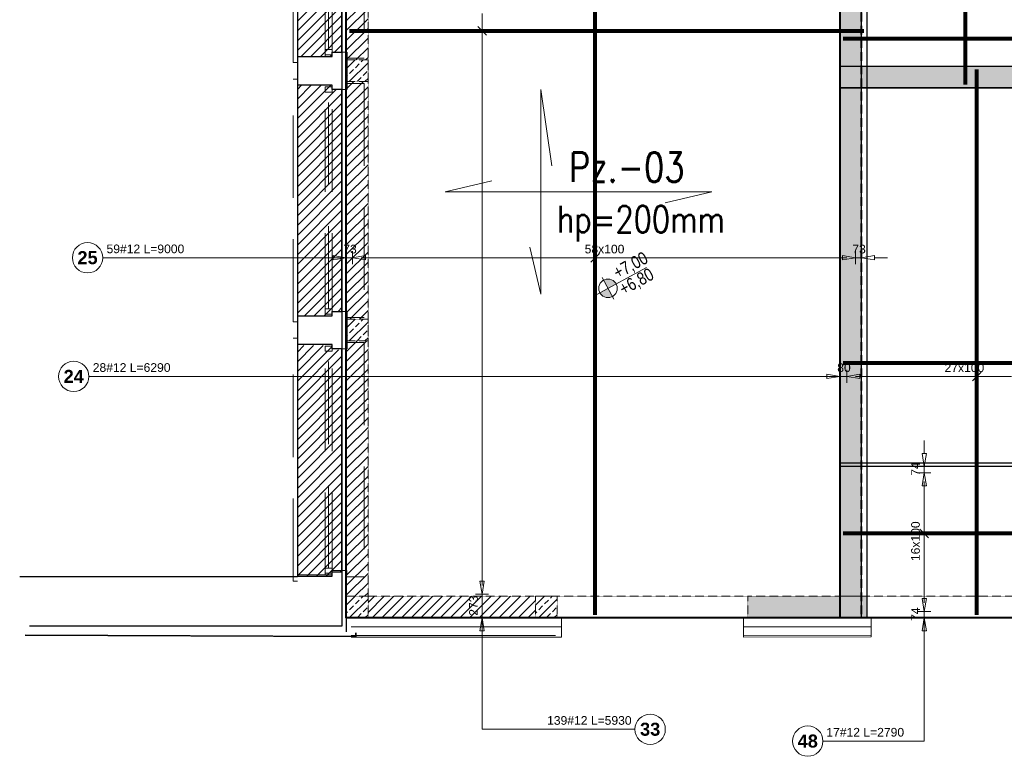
# Model space of a CAD drawing. Extents: x -1474 to 1750831, y -670488 to 75879.
# Tile 3 of 14: x 1703730 to 1715089, y -669195 to -660698. Entities that reach past the tile are written whole.
import ezdxf

# ---------------------------------------------------------------- set-up
doc = ezdxf.new("R2010")
doc.units = 0
doc.header["$LTSCALE"] = 10
doc.header["$MEASUREMENT"] = 0
for name, pattern in [('ACAD_ISO03W100', [30, 12, -18]), ('HIDDEN', [0.375, 0.25, -0.125]), ('HIDDEN2', [4.7625, 3.175, -1.5875])]:
    doc.linetypes.add(name, pattern=pattern)
for name, color, linetype, lineweight in [('!! 0_ Istn-sciany', 7, 'Continuous', 30), ('!! 1_ PROJ WARSTWY', 252, 'Continuous', 9), ('!! 1_ tynk zewn  - nowy', 21, 'Continuous', 20), ('P-Linia1', 3, 'Continuous', 40), ('P-Opis', 1, 'Continuous', 18), ('P-Przerywana', 13, 'HIDDEN', 9), ('P-Przerywana nadproża', 150, 'HIDDEN', 18), ('P-Szraf - Ściana nośna', 55, 'Continuous', 5), ('P-Szraf - Ściana żelbetowa', 54, 'Continuous', 0)]:
    doc.layers.add(name, color=color, linetype=linetype, lineweight=lineweight)
for name, color, linetype in [('!! 1_ widok', 4, 'Continuous'), ('AutoCAD_Structural_Detailing_rozkład powierzchniowy - pręty - dół', 7, 'Continuous'), ('RCAD_opis rozkładu', 7, 'Continuous')]:
    doc.layers.add(name, color=color, linetype=linetype)
doc.layers.add('!! 1_Wyburzenia', color=7, linetype='ACAD_ISO03W100', lineweight=13, true_color=0xff0505)
doc.layers.add('RCAD_kontur płyty', color=163, linetype='Continuous', plot=False)
doc.styles.add('_Fd Opis', font='arial.ttf', dxfattribs={"width": 0.9})
doc.styles.add('CDMSTYLE', font='simplex.shx', dxfattribs={"width": 0.8})
doc.styles.add('style1', font='arial.ttf')
doc.styles.add('style3', font='arialbd.ttf')
pattern_1 = [(45, (1358077.73, -412160.4), (-56.126601, 56.126601), [])]

# ---------------------------------------------------------------- blocks, each defined once
blk = doc.blocks.new('okno 266 x 112 - do zamurowania')
at = {"layer": '!! 1_Wyburzenia', "linetype": 'HIDDEN2', "ltscale": 3}
for points in [[(74187.5, -198558.6), (74187.5, -198278.6)], [(74192.5, -198278.6), (74187.5, -198278.6)], [(74224.5, -198285.6), (74192.5, -198285.6)], [(74224.5, -198285.6), (74232.5, -198285.6)], [(74224.5, -198551.6), (74224.5, -198285.6)], [(74232.5, -198290.6), (74232.5, -198285.6)], [(74232.5, -198551.6), (74232.5, -198285.6)], [(74232.5, -198290.6), (74249.5, -198290.6)], [(74249.5, -198283.6), (74269.5, -198283.6)], [(74249.5, -198290.6), (74249.5, -198285.6)], [(74269.5, -198283.6), (74269.5, -198553.6)], [(74228.5, -198543.6), (74228.5, -198293.6)], [(74224.5, -198551.6), (74192.5, -198551.6)], [(74224.5, -198551.6), (74232.5, -198551.6)], [(74232.5, -198551.6), (74232.5, -198546.6)], [(74232.5, -198546.6), (74249.5, -198546.6)], [(74249.5, -198546.6), (74249.5, -198551.6)], [(74249.5, -198553.6), (74269.5, -198553.6)], [(74192.5, -198558.6), (74187.5, -198558.6)]]:
    blk.add_lwpolyline(points, dxfattribs=at)
for points in [[(74232.5, -198293.6), (74232.5, -198287.6), (74224.5, -198287.6), (74224.5, -198293.6)], [(74232.5, -198549.6), (74232.5, -198543.6), (74224.5, -198543.6), (74224.5, -198549.6)]]:
    blk.add_lwpolyline(points, close=True, dxfattribs=at)
blk = doc.blocks.new('daddad')
at = {"layer": 'P-Opis', "lineweight": 20}
for points in [[(-159, -799), (0, -1476), (0, 1476), (159, 377)], [(1791, -159), (2467, 0), (-1381, 0), (-705, 159)]]:
    blk.add_lwpolyline(points, dxfattribs=at)
blk = doc.blocks.new('A$C798F0764')
at = {"layer": 'P-Opis'}
h = blk.add_hatch(color=1, dxfattribs=at)
h.dxf.hatch_style = 1
h.paths.add_polyline_path([(87, -43), (-30, -160, 0.414214), (204, -160)])
h.paths.add_polyline_path([(-30, 74), (87, -43), (204, 74, 0.414214)])
at = {"layer": 'P-Opis', "color": 1}
for p, q in [((-80, -210), (636, 506)), ((-68, 111), (241, -198))]:
    blk.add_line(p, q, dxfattribs=at)
blk.add_circle((87, -43), 165, dxfattribs=at)

msp = doc.modelspace()

# ---------------------------------------------------------------- hatches: boundary and pattern name
at = {"layer": 'P-Szraf - Ściana nośna'}
h = msp.add_hatch(dxfattribs=at)
h.set_pattern_fill('ANSI31', color=256, scale=25)
h.set_pattern_definition(pattern_1)
h.paths.add_polyline_path([(1707748.48044, -658813.12079), (1708598.48044, -658813.12079), (1708598.48044, -658563.12079), (1707748.48044, -658563.12079)], flags=17)
h.paths.add_polyline_path([(1709618.48125, -658813.12079), (1713193.48044, -658813.12079), (1713193.48044, -658563.12079), (1709618.48125, -658563.12079), (1709618.48125, -658813.12079), (1713193.48044, -658813.12079)])
h.paths.add_polyline_path([(1707748.48044, -664153.09679), (1707498.48044, -664153.09679), (1707498.48044, -664403.09679), (1707748.48044, -664403.09679)], flags=0)
h.paths.add_polyline_path([(1707498.48044, -667348.49507), (1707748.48044, -667348.49507), (1707748.48044, -664403.09679), (1707498.48044, -664403.09679)])
h.paths.add_polyline_path([(1709680.96235, -667598.49507), (1709680.96235, -667348.49507), (1707748.48044, -667348.49507), (1707748.48044, -667598.49507)])
h.paths.add_polyline_path([(1707748.48044, -661413.09679), (1707498.48044, -661413.09679), (1707498.48044, -664153.09679), (1707748.48044, -664153.09679)])
h.paths.add_polyline_path([(1707503.48044, -658173.09679), (1707748.48044, -658173.09679), (1707748.48044, -657016.15621), (1707498.48044, -657016.15621), (1707498.48044, -661163.09679), (1707748.48044, -661163.09679), (1707748.48044, -658423.09679), (1707503.48044, -658423.09679)])
h = msp.add_hatch(dxfattribs=at)
h.set_pattern_fill('ANSI31', color=256, scale=25)
h.set_pattern_definition(pattern_1)
h.paths.add_polyline_path([(1706933.48044, -661123.09679), (1707333.48044, -661123.09679), (1707333.48044, -661073.09679), (1707448.47057, -661073.09679), (1707448.49032, -658513.09679), (1707333.48044, -658513.09679), (1707333.48044, -658463.09679), (1706933.48044, -658463.09679)])
h = msp.add_hatch(dxfattribs=at)
h.set_pattern_fill('ANSI31', color=256, scale=25)
h.set_pattern_definition(pattern_1)
h.paths.add_polyline_path([(1706933.48044, -664113.09679), (1707333.48044, -664113.09679), (1707333.48044, -664063.09679), (1707448.47057, -664063.09679), (1707448.49032, -661503.09679), (1707333.48044, -661503.09679), (1707333.48044, -661453.09679), (1706933.48044, -661453.09679)])
h = msp.add_hatch(dxfattribs=at)
h.set_pattern_fill('ANSI31', color=256, scale=25)
h.set_pattern_definition(pattern_1)
h.paths.add_polyline_path([(1706933.48044, -667118.09679), (1707333.48044, -667118.09679), (1707333.48044, -667068.09679), (1707448.47057, -667068.09679), (1707448.49032, -664508.09679), (1707333.48044, -664508.09679), (1707333.48044, -664458.09679), (1706933.48044, -664458.09679)])
at = {"layer": 'P-Szraf - Ściana żelbetowa'}
h = msp.add_hatch(dxfattribs=at)
h.set_pattern_fill('ANSI33', color=256, scale=20)
h.set_pattern_definition([(45, (1358077.73, -364099.79), (-89.80256, 89.80256), []), (45, (1358167.53, -364099.79), (-89.80256, 89.80256), [63.5, -31.75])])
h.paths.add_polyline_path([(1733038.48044, -661483.12079), (1733038.48044, -662148.01522), (1733288.48044, -662148.01522), (1733288.48044, -659808.62232), (1733038.48044, -659808.62232), (1733038.48044, -661233.12079), (1724860.98538, -661233.12079), (1724860.98538, -660333.12079), (1724610.98538, -660333.12079), (1724610.98538, -661233.12079), (1724135.98538, -661233.12079), (1724135.98538, -661483.12079)])
h.paths.add_polyline_path([(1721948.50349, -653268.49507), (1726774.72633, -653253.29593), (1726774.72633, -653503.29593), (1721948.50349, -653518.49507)])
h.paths.add_polyline_path([(1724860.98538, -654463.12079), (1724860.98538, -653503.49507), (1724610.98538, -653503.09679), (1724610.98538, -654463.12079)])
h.paths.add_polyline_path([(1724860.98538, -659313.12079), (1724860.98538, -654463.12079), (1724610.98538, -654463.12079), (1724610.98538, -659313.12079)])
h.paths.add_polyline_path([(1713443.48044, -661233.12079), (1720571.99107, -661233.12079), (1720571.99107, -661483.12079), (1713443.48044, -661483.12079)])
h.paths.add_polyline_path([(1721591.99027, -661233.12079), (1723115.98538, -661233.12079), (1723115.98538, -661483.12079), (1721591.99027, -661483.12079)])
h.paths.add_polyline_path([(1713193.48044, -667348.49507), (1713193.48044, -660213.12079), (1713443.48044, -660213.12079), (1713443.48044, -667348.49507)])
h.paths.add_polyline_path([(1707748.48044, -657016.15621), (1707498.48044, -657016.15621), (1707498.48044, -655016.15621), (1707748.48044, -655016.15621)])
h.paths.add_polyline_path([(1707748.48044, -656423.09679), (1713193.48044, -656423.09679), (1713193.48044, -657343.12079), (1713443.48044, -657343.12079), (1713443.48044, -656173.09679), (1707748.48044, -656173.09679)])
h.paths.add_polyline_path([(1713503.48044, -667598.49507), (1712130.96235, -667598.49507), (1712130.96235, -667348.49507), (1713503.48044, -667348.49507)])
h = msp.add_hatch(dxfattribs=at)
h.set_pattern_fill('ANSI33', color=256, scale=20)
h.set_pattern_definition([(45, (1354813.99, -413351.89), (-89.80256, 89.80256), []), (45, (1354903.79, -413351.89), (-89.80256, 89.80256), [63.5, -31.75])])
h.paths.add_polyline_path([(1707498.48044, -661163.09679), (1707748.48044, -661163.09679), (1707748.48044, -661413.09679), (1707498.48044, -661413.09679)])
h = msp.add_hatch(dxfattribs=at)
h.set_pattern_fill('ANSI33', color=256, scale=20)
h.set_pattern_definition([(45, (1354813.99, -416341.89), (-89.80256, 89.80256), []), (45, (1354903.79, -416341.89), (-89.80256, 89.80256), [63.5, -31.75])])
h.paths.add_polyline_path([(1707498.48044, -664153.09679), (1707748.48044, -664153.09679), (1707748.48044, -664403.09679), (1707498.48044, -664403.09679)])
h = msp.add_hatch(dxfattribs=at)
h.set_pattern_fill('ANSI33', color=256, scale=20)
h.set_pattern_definition([(45, (1354813.99, -419537.29), (-89.80256, 89.80256), []), (45, (1354903.79, -419537.29), (-89.80256, 89.80256), [63.5, -31.75])])
h.paths.add_polyline_path([(1707498.48044, -667348.49507), (1707748.48044, -667348.49507), (1707748.48044, -667598.49507), (1707498.48044, -667598.49507)])
h = msp.add_hatch(dxfattribs=at)
h.set_pattern_fill('ANSI33', color=256, scale=20)
h.set_pattern_definition([(45, (1356996.47, -419537.29), (-89.80256, 89.80256), []), (45, (1357086.27, -419537.29), (-89.80256, 89.80256), [63.5, -31.75])])
h.paths.add_polyline_path([(1709680.96235, -667348.49507), (1709930.96235, -667348.49507), (1709930.96235, -667598.49507), (1709680.96235, -667598.49507)])

# ---------------------------------------------------------------- linework, layer by layer
at = {"layer": '!! 0_ Istn-sciany'}
for points in [[(1707448.48044, -655523.09679), (1707448.47057, -667693.09679), (1703843.48044, -667693.09679)], [(1707503.48044, -661073.09679), (1707503.48044, -661503.09679)], [(1706933.48044, -661123.09679), (1706933.48044, -661453.09679)], [(1706933.48044, -664113.09679), (1706933.48044, -664443.09679)], [(1707503.48044, -664063.09679), (1707503.48044, -664493.09679)], [(1706933.48044, -667103.09722), (1706933.48044, -667123.09722), (1703730.24165, -667123.09679)]]:
    msp.add_lwpolyline(points, dxfattribs=at)
at = {"layer": '!! 1_ PROJ WARSTWY'}
for points in [[(1709980.96235, -667700.2799), (1707553.48044, -667700.2799)], [(1712080.96235, -667700.2799), (1713553.48044, -667700.2799)]]:
    msp.add_lwpolyline(points, dxfattribs=at)
at = {"layer": '!! 1_ tynk zewn  - nowy'}
for points in [[(1709980.96235, -667820.30447), (1709980.96235, -667598.49507), (1709930.96235, -667598.49507)], [(1712080.96235, -667820.30447), (1712080.96235, -667598.49507), (1712130.96235, -667598.49507)], [(1713503.48044, -667598.49507), (1713553.48044, -667598.49507)], [(1713553.48044, -667598.49507), (1713553.75078, -667818.49474)], [(1707613.45998, -667770.2799), (1707613.44424, -667818.09679), (1703793.48044, -667803.09679)], [(1707603.45998, -667770.2799), (1707603.44753, -667808.09679), (1703793.48044, -667793.09679)], [(1709910.96235, -667800.2799), (1707553.48044, -667800.2799)], [(1709980.96235, -667820.2799), (1707553.48044, -667820.2799)], [(1712080.96235, -667800.30447), (1713553.48044, -667798.49507)], [(1712080.96235, -667820.30447), (1713553.48044, -667818.49507)]]:
    msp.add_lwpolyline(points, dxfattribs=at)
at = {"layer": '!! 1_ widok'}
for points in [[(1706933.48044, -661123.09679), (1707333.48044, -661123.09679), (1707333.48044, -661073.09679), (1707448.47057, -661073.09679), (1707448.49032, -658513.09679), (1707333.48044, -658513.09679), (1707333.48044, -658463.09679), (1706933.48044, -658463.09679)], [(1706933.48044, -664113.09679), (1707333.48044, -664113.09679), (1707333.48044, -664063.09679), (1707448.47057, -664063.09679), (1707448.49032, -661503.09679), (1707333.48044, -661503.09679), (1707333.48044, -661453.09679), (1706933.48044, -661453.09679)], [(1706933.48044, -667118.09679), (1707333.48044, -667118.09679), (1707333.48044, -667068.09679), (1707448.47057, -667068.09679), (1707448.49032, -664493.09679), (1707333.48044, -664493.09679), (1707333.48044, -664443.09679), (1706933.48044, -664443.09679)]]:
    msp.add_lwpolyline(points, close=True, dxfattribs=at)
msp.add_lwpolyline([(1707498.48044, -667598.49507), (1707498.48044, -667758.11325)], dxfattribs=at)
at = {"layer": 'AutoCAD_Structural_Detailing_rozkład powierzchniowy - pręty - dół', "color": 0, "lineweight": 80}
for p, q in [((1714635.98044, -653289.09679), (1714635.98044, -661447.12079)), ((1710371.01238, -667562.49507), (1710371.01238, -658558.80593)), ((1707534.51683, -660825.79593), (1713467.48044, -660825.79593)), ((1724800.96861, -660918.10879), (1713229.48044, -660918.10879)), ((1714773.48044, -667562.49507), (1714773.48044, -661272.05568)), ((1713229.48044, -664656.30086), (1725229.48044, -664656.30086)), ((1716017.48044, -666624.75126), (1713229.48044, -666624.75126))]:
    msp.add_line(p, q, dxfattribs=at)
at = {"layer": 'P-Linia1'}
for points in [[(1707498.51683, -653253.09679), (1713193.48044, -653253.09679), (1713193.48044, -667598.49507), (1707498.51683, -667598.49507)], [(1707498.51683, -653253.09679), (1733288.48044, -653253.09679), (1733288.48044, -667598.49507), (1707498.51683, -667598.49507)]]:
    msp.add_lwpolyline(points, close=True, dxfattribs=at)
at = {"layer": 'P-Linia1', "linetype": 'HIDDEN'}
msp.add_lwpolyline([(1713443.48044, -667598.49507), (1713443.48044, -653253.09679)], dxfattribs=at)
at = {"layer": 'P-Przerywana'}
for points in [[(1707748.48044, -657016.15621), (1707748.48044, -667348.49507), (1709930.96235, -667348.49507), (1709930.96235, -667598.49507), (1707498.48044, -667598.49507), (1707498.48044, -657016.15621), (1707748.48044, -657016.15621)], [(1707498.48044, -661163.09679), (1707748.48044, -661163.09679), (1707748.48044, -661413.09679), (1707498.48044, -661413.09679)], [(1713443.48044, -661233.12079), (1720571.99107, -661233.12079), (1720571.99107, -661483.12079), (1713443.48044, -661483.12079)], [(1707498.48044, -664153.09679), (1707748.48044, -664153.09679), (1707748.48044, -664403.09679), (1707498.48044, -664403.09679)], [(1707498.48044, -667348.49507), (1707748.48044, -667348.49507), (1707748.48044, -667598.49507), (1707498.48044, -667598.49507)], [(1709680.96235, -667348.49507), (1709930.96235, -667348.49507), (1709930.96235, -667598.49507), (1709680.96235, -667598.49507)], [(1713503.48044, -667598.49507), (1712130.96235, -667598.49507), (1712130.96235, -667348.49507), (1713503.48044, -667348.49507), (1713503.48044, -667598.49507)]]:
    msp.add_lwpolyline(points, close=True, dxfattribs=at)
msp.add_lwpolyline([(1713193.48044, -667348.49507), (1713193.48044, -660213.12079), (1713443.48044, -660213.12079), (1713443.48044, -667348.49507), (1713193.48044, -667348.49507)], dxfattribs=at)
at = {"layer": 'P-Przerywana nadproża'}
for points in [[(1709930.96235, -667348.49507), (1712130.96235, -667348.49507), (1712130.96235, -667598.49507), (1709930.96235, -667598.49507)], [(1713503.48044, -667348.49507), (1715703.48044, -667348.49507), (1715703.48044, -667598.49507), (1713503.48044, -667598.49507)]]:
    msp.add_lwpolyline(points, close=True, dxfattribs=at)
at = {"layer": 'RCAD_kontur płyty', "color": 0}
for p, q in [((1707498.51683, -667598.49507), (1707498.51683, -653253.09679)), ((1713193.48044, -661483.12079), (1713193.48044, -653253.09679)), ((1713503.48044, -653253.09679), (1713503.48044, -667598.49507)), ((1713193.48044, -658153.26011), (1713193.48044, -661483.12079)), ((1707498.51683, -658522.80593), (1707498.51683, -667598.49507)), ((1713443.50793, -667598.49507), (1713443.50793, -658522.80593)), ((1713193.48044, -667598.49507), (1713193.48044, -661236.05568)), ((1713193.48044, -661236.05568), (1716053.48044, -661236.05568)), ((1713193.48044, -665812.54605), (1713193.48044, -661236.05568)), ((1713193.48044, -661236.05568), (1726177.01708, -661236.05568)), ((1715948.48044, -661483.12079), (1713193.48044, -661483.12079)), ((1713193.48044, -661483.12079), (1724834.67563, -661483.12079)), ((1726177.01708, -665812.54605), (1713193.48044, -665812.54605)), ((1716053.48044, -665851.00744), (1713193.48044, -665851.00744)), ((1713193.48044, -665851.00744), (1713193.48044, -667598.49507)), ((1707498.51683, -667598.49507), (1713443.50793, -667598.49507)), ((1713503.48044, -667598.49507), (1707498.51683, -667598.49507)), ((1716053.48044, -667598.49507), (1713193.48044, -667598.49507)), ((1713193.48044, -667598.49507), (1716053.48044, -667598.49507))]:
    msp.add_line(p, q, dxfattribs=at)
at = {"layer": 'RCAD_opis rozkładu', "color": 8, "lineweight": 0}
for p, q in [((1709065.17071, -660625.79593), (1709065.17071, -660725.79593)), ((1709065.17071, -660725.79593), (1709065.17071, -660825.79593)), ((1709015.17071, -660775.79593), (1709115.17071, -660875.79593)), ((1709115.17071, -660825.79593), (1709015.17071, -660825.79593)), ((1709065.17071, -660825.79593), (1709065.17071, -660925.79593)), ((1709065.17071, -660925.79593), (1709065.17071, -661025.79593)), ((1709065.17071, -661025.79593), (1709065.17071, -661125.79593)), ((1709065.17071, -661125.79593), (1709065.17071, -661225.79593)), ((1709065.17071, -661225.79593), (1709065.17071, -661325.79593)), ((1709065.17071, -661325.79593), (1709065.17071, -661425.79593)), ((1709065.17071, -661425.79593), (1709065.17071, -661525.79593)), ((1709065.17071, -661525.79593), (1709065.17071, -661625.79593)), ((1709065.17071, -661625.79593), (1709065.17071, -661725.79593)), ((1709065.17071, -661725.79593), (1709065.17071, -661825.79593)), ((1709065.17071, -661825.79593), (1709065.17071, -661925.79593)), ((1709065.17071, -661925.79593), (1709065.17071, -662025.79593)), ((1709065.17071, -662025.79593), (1709065.17071, -662125.79593)), ((1709065.17071, -662125.79593), (1709065.17071, -662225.79593)), ((1709065.17071, -662225.79593), (1709065.17071, -662325.79593)), ((1709065.17071, -662325.79593), (1709065.17071, -662425.79593)), ((1709065.17071, -662425.79593), (1709065.17071, -662525.79593)), ((1709065.17071, -662525.79593), (1709065.17071, -662625.79593)), ((1709065.17071, -662625.79593), (1709065.17071, -662725.79593)), ((1709065.17071, -662725.79593), (1709065.17071, -662825.79593)), ((1709065.17071, -662825.79593), (1709065.17071, -662925.79593)), ((1709065.17071, -662925.79593), (1709065.17071, -663025.79593)), ((1709065.17071, -663025.79593), (1709065.17071, -663125.79593)), ((1709065.17071, -663125.79593), (1709065.17071, -663225.79593)), ((1709065.17071, -663225.79593), (1709065.17071, -663325.79593)), ((1709065.17071, -663325.79593), (1709065.17071, -663425.79593)), ((1704688.09462, -663444.28072), (1707498.51683, -663444.28072)), ((1707198.51683, -663444.28072), (1707348.51683, -663444.28072)), ((1707348.51683, -663419.28072), (1707498.51683, -663444.28072)), ((1707348.51683, -663419.28072), (1707348.51683, -663469.28072)), ((1707498.51683, -663444.28072), (1707348.51683, -663469.28072)), ((1707498.51683, -663369.28072), (1707498.51683, -663519.28072)), ((1707571.01238, -663444.28072), (1707498.51683, -663444.28072)), ((1707571.01238, -663369.28072), (1707571.01238, -663519.28072)), ((1707571.01238, -663444.28072), (1707721.01238, -663419.28072)), ((1707721.01238, -663469.28072), (1707571.01238, -663444.28072)), ((1707771.01238, -663444.28072), (1707671.01238, -663444.28072)), ((1707671.01238, -663444.28072), (1707721.01238, -663444.28072)), ((1707721.01238, -663469.28072), (1707721.01238, -663419.28072)), ((1707871.01238, -663444.28072), (1707771.01238, -663444.28072)), ((1707971.01238, -663444.28072), (1707871.01238, -663444.28072)), ((1708071.01238, -663444.28072), (1707971.01238, -663444.28072)), ((1708171.01238, -663444.28072), (1708071.01238, -663444.28072)), ((1708271.01238, -663444.28072), (1708171.01238, -663444.28072)), ((1708371.01238, -663444.28072), (1708271.01238, -663444.28072)), ((1708471.01238, -663444.28072), (1708371.01238, -663444.28072)), ((1708571.01238, -663444.28072), (1708471.01238, -663444.28072)), ((1708671.01238, -663444.28072), (1708571.01238, -663444.28072)), ((1708771.01238, -663444.28072), (1708671.01238, -663444.28072)), ((1708871.01238, -663444.28072), (1708771.01238, -663444.28072)), ((1708971.01238, -663444.28072), (1708871.01238, -663444.28072)), ((1709071.01238, -663444.28072), (1708971.01238, -663444.28072)), ((1709065.17071, -663425.79593), (1709065.17071, -663525.79593)), ((1709171.01238, -663444.28072), (1709071.01238, -663444.28072)), ((1709271.01238, -663444.28072), (1709171.01238, -663444.28072)), ((1709371.01238, -663444.28072), (1709271.01238, -663444.28072)), ((1709471.01238, -663444.28072), (1709371.01238, -663444.28072)), ((1709571.01238, -663444.28072), (1709471.01238, -663444.28072)), ((1709671.01238, -663444.28072), (1709571.01238, -663444.28072)), ((1709771.01238, -663444.28072), (1709671.01238, -663444.28072)), ((1709871.01238, -663444.28072), (1709771.01238, -663444.28072)), ((1709971.01238, -663444.28072), (1709871.01238, -663444.28072)), ((1710071.01238, -663444.28072), (1709971.01238, -663444.28072)), ((1710171.01238, -663444.28072), (1710071.01238, -663444.28072)), ((1710271.01238, -663444.28072), (1710171.01238, -663444.28072)), ((1710371.01238, -663444.28072), (1710271.01238, -663444.28072)), ((1710421.01238, -663394.28072), (1710321.01238, -663494.28072)), ((1710371.01238, -663394.28072), (1710371.01238, -663494.28072)), ((1710421.01238, -663444.28072), (1710371.01238, -663444.28072)), ((1710421.01238, -663444.28072), (1710471.01238, -663444.28072)), ((1710471.01238, -663444.28072), (1710571.01238, -663444.28072)), ((1710571.01238, -663444.28072), (1710671.01238, -663444.28072)), ((1710671.01238, -663444.28072), (1710771.01238, -663444.28072)), ((1710771.01238, -663444.28072), (1710871.01238, -663444.28072)), ((1710871.01238, -663444.28072), (1710971.01238, -663444.28072)), ((1710971.01238, -663444.28072), (1711071.01238, -663444.28072)), ((1711071.01238, -663444.28072), (1711171.01238, -663444.28072)), ((1711171.01238, -663444.28072), (1711271.01238, -663444.28072)), ((1711271.01238, -663444.28072), (1711371.01238, -663444.28072)), ((1711371.01238, -663444.28072), (1711471.01238, -663444.28072)), ((1711471.01238, -663444.28072), (1711571.01238, -663444.28072)), ((1711571.01238, -663444.28072), (1711671.01238, -663444.28072)), ((1711671.01238, -663444.28072), (1711771.01238, -663444.28072)), ((1711771.01238, -663444.28072), (1711871.01238, -663444.28072)), ((1711871.01238, -663444.28072), (1711971.01238, -663444.28072)), ((1711971.01238, -663444.28072), (1712071.01238, -663444.28072)), ((1712071.01238, -663444.28072), (1712171.01238, -663444.28072)), ((1712171.01238, -663444.28072), (1712271.01238, -663444.28072)), ((1712271.01238, -663444.28072), (1712371.01238, -663444.28072)), ((1712371.01238, -663444.28072), (1712471.01238, -663444.28072)), ((1712471.01238, -663444.28072), (1712571.01238, -663444.28072)), ((1712571.01238, -663444.28072), (1712671.01238, -663444.28072)), ((1712671.01238, -663444.28072), (1712771.01238, -663444.28072)), ((1712771.01238, -663444.28072), (1712871.01238, -663444.28072)), ((1712871.01238, -663444.28072), (1712971.01238, -663444.28072)), ((1712971.01238, -663444.28072), (1713071.01238, -663444.28072)), ((1713071.01238, -663444.28072), (1713171.01238, -663444.28072)), ((1713171.01238, -663444.28072), (1713271.01238, -663444.28072)), ((1713221.01238, -663419.28072), (1713371.01238, -663444.28072)), ((1713221.01238, -663419.28072), (1713221.01238, -663469.28072)), ((1713371.01238, -663444.28072), (1713221.01238, -663469.28072)), ((1713271.01238, -663444.28072), (1713221.01238, -663444.28072)), ((1713371.01238, -663369.28072), (1713371.01238, -663519.28072)), ((1713371.01238, -663444.28072), (1713443.50793, -663444.28072)), ((1713443.50793, -663369.28072), (1713443.50793, -663519.28072)), ((1713443.50793, -663444.28072), (1713593.50793, -663419.28072)), ((1713593.50793, -663469.28072), (1713443.50793, -663444.28072)), ((1713593.50793, -663469.28072), (1713593.50793, -663419.28072)), ((1713743.50793, -663444.28072), (1713593.50793, -663444.28072)), ((1709065.17071, -663525.79593), (1709065.17071, -663625.79593)), ((1709065.17071, -663625.79593), (1709065.17071, -663725.79593)), ((1709065.17071, -663725.79593), (1709065.17071, -663825.79593)), ((1709065.17071, -663825.79593), (1709065.17071, -663925.79593)), ((1709065.17071, -663925.79593), (1709065.17071, -664025.79593)), ((1709065.17071, -664025.79593), (1709065.17071, -664125.79593)), ((1709065.17071, -664125.79593), (1709065.17071, -664225.79593)), ((1709065.17071, -664225.79593), (1709065.17071, -664325.79593)), ((1709065.17071, -664325.79593), (1709065.17071, -664425.79593)), ((1709065.17071, -664425.79593), (1709065.17071, -664525.79593)), ((1709065.17071, -664525.79593), (1709065.17071, -664625.79593)), ((1709065.17071, -664625.79593), (1709065.17071, -664725.79593)), ((1709065.17071, -664725.79593), (1709065.17071, -664825.79593)), ((1704528.51181, -664812.80939), (1713193.48044, -664812.80939)), ((1709065.17071, -664825.79593), (1709065.17071, -664925.79593)), ((1712893.48044, -664812.80939), (1713043.48044, -664812.80939)), ((1713043.48044, -664787.80939), (1713193.48044, -664812.80939)), ((1713043.48044, -664787.80939), (1713043.48044, -664837.80939)), ((1713193.48044, -664812.80939), (1713043.48044, -664837.80939)), ((1713193.48044, -664737.80939), (1713193.48044, -664887.80939)), ((1713273.48044, -664812.80939), (1713193.48044, -664812.80939)), ((1713273.48044, -664737.80939), (1713273.48044, -664887.80939)), ((1713273.48044, -664812.80939), (1713423.48044, -664787.80939)), ((1713423.48044, -664837.80939), (1713273.48044, -664812.80939)), ((1713473.48044, -664812.80939), (1713373.48044, -664812.80939)), ((1713373.48044, -664812.80939), (1713423.48044, -664812.80939)), ((1713423.48044, -664837.80939), (1713423.48044, -664787.80939)), ((1713573.48044, -664812.80939), (1713473.48044, -664812.80939)), ((1713673.48044, -664812.80939), (1713573.48044, -664812.80939)), ((1713773.48044, -664812.80939), (1713673.48044, -664812.80939)), ((1713873.48044, -664812.80939), (1713773.48044, -664812.80939)), ((1713973.48044, -664812.80939), (1713873.48044, -664812.80939)), ((1714073.48044, -664812.80939), (1713973.48044, -664812.80939)), ((1714173.48044, -664812.80939), (1714073.48044, -664812.80939)), ((1714273.48044, -664812.80939), (1714173.48044, -664812.80939)), ((1714373.48044, -664812.80939), (1714273.48044, -664812.80939)), ((1714473.48044, -664812.80939), (1714373.48044, -664812.80939)), ((1714573.48044, -664812.80939), (1714473.48044, -664812.80939)), ((1714623.48044, -664812.80939), (1714573.48044, -664812.80939)), ((1714623.48044, -664812.80939), (1714673.48044, -664812.80939)), ((1714673.48044, -664812.80939), (1714773.48044, -664812.80939)), ((1714723.48044, -664862.80939), (1714823.48044, -664762.80939)), ((1714773.48044, -664762.80939), (1714773.48044, -664862.80939)), ((1714773.48044, -664812.80939), (1714873.48044, -664812.80939)), ((1714873.48044, -664812.80939), (1714973.48044, -664812.80939)), ((1714973.48044, -664812.80939), (1715073.48044, -664812.80939)), ((1715073.48044, -664812.80939), (1715173.48044, -664812.80939)), ((1709065.17071, -664925.79593), (1709065.17071, -665025.79593)), ((1709065.17071, -665025.79593), (1709065.17071, -665125.79593)), ((1709065.17071, -665125.79593), (1709065.17071, -665225.79593)), ((1709065.17071, -665225.79593), (1709065.17071, -665325.79593)), ((1709065.17071, -665325.79593), (1709065.17071, -665425.79593)), ((1709065.17071, -665425.79593), (1709065.17071, -665525.79593)), ((1709065.17071, -665525.79593), (1709065.17071, -665625.79593)), ((1709065.17071, -665625.79593), (1709065.17071, -665725.79593)), ((1714164.72713, -665551.00744), (1714164.72713, -665701.00744)), ((1709065.17071, -665725.79593), (1709065.17071, -665825.79593)), ((1714164.72713, -665851.00744), (1714139.72713, -665701.00744)), ((1714189.72713, -665701.00744), (1714139.72713, -665701.00744)), ((1714189.72713, -665701.00744), (1714164.72713, -665851.00744)), ((1709065.17071, -665825.79593), (1709065.17071, -665925.79593)), ((1714239.72713, -665851.00744), (1714089.72713, -665851.00744)), ((1714164.72713, -665924.75126), (1714164.72713, -665851.00744)), ((1709065.17071, -665925.79593), (1709065.17071, -666025.79593)), ((1714239.72713, -665924.75126), (1714089.72713, -665924.75126)), ((1714139.72713, -666074.75126), (1714164.72713, -665924.75126)), ((1714164.72713, -665924.75126), (1714189.72713, -666074.75126)), ((1709065.17071, -666025.79593), (1709065.17071, -666125.79593)), ((1714139.72713, -666074.75126), (1714189.72713, -666074.75126)), ((1714164.72713, -666024.75126), (1714164.72713, -666074.75126)), ((1714164.72713, -666124.75126), (1714164.72713, -666024.75126)), ((1709065.17071, -666125.79593), (1709065.17071, -666225.79593)), ((1714164.72713, -666224.75126), (1714164.72713, -666124.75126)), ((1709065.17071, -666225.79593), (1709065.17071, -666325.79593)), ((1714164.72713, -666324.75126), (1714164.72713, -666224.75126)), ((1709065.17071, -666325.79593), (1709065.17071, -666425.79593)), ((1709065.17071, -666425.79593), (1709065.17071, -666525.79593)), ((1714164.72713, -666424.75126), (1714164.72713, -666324.75126)), ((1714164.72713, -666524.75126), (1714164.72713, -666424.75126)), ((1709065.17071, -666525.79593), (1709065.17071, -666625.79593)), ((1714164.72713, -666624.75126), (1714164.72713, -666524.75126)), ((1709065.17071, -666625.79593), (1709065.17071, -666725.79593)), ((1714214.72713, -666674.75126), (1714114.72713, -666574.75126)), ((1714214.72713, -666624.75126), (1714114.72713, -666624.75126)), ((1714164.72713, -666724.75126), (1714164.72713, -666624.75126)), ((1709065.17071, -666725.79593), (1709065.17071, -666825.79593)), ((1714164.72713, -666774.75126), (1714164.72713, -666724.75126)), ((1709065.17071, -666825.79593), (1709065.17071, -666925.79593)), ((1714164.72713, -666774.75126), (1714164.72713, -666824.75126)), ((1714164.72713, -666824.75126), (1714164.72713, -666924.75126)), ((1709065.17071, -666925.79593), (1709065.17071, -667025.79593)), ((1714164.72713, -666924.75126), (1714164.72713, -667024.75126)), ((1709065.17071, -667025.79593), (1709065.17071, -667125.79593)), ((1714164.72713, -667024.75126), (1714164.72713, -667124.75126)), ((1709065.17071, -667325.79593), (1709040.17071, -667175.79593)), ((1709090.17071, -667175.79593), (1709040.17071, -667175.79593)), ((1709065.17071, -667125.79593), (1709065.17071, -667225.79593)), ((1709090.17071, -667175.79593), (1709065.17071, -667325.79593)), ((1709065.17071, -667225.79593), (1709065.17071, -667175.79593)), ((1714164.72713, -667124.75126), (1714164.72713, -667224.75126)), ((1714164.72713, -667224.75126), (1714164.72713, -667324.75126)), ((1709140.17071, -667325.79593), (1708990.17071, -667325.79593)), ((1709065.17071, -667325.79593), (1709065.17071, -667598.49507)), ((1714164.72713, -667324.75126), (1714164.72713, -667424.75126)), ((1714164.72713, -667524.75126), (1714139.72713, -667374.75126)), ((1714189.72713, -667374.75126), (1714139.72713, -667374.75126)), ((1714189.72713, -667374.75126), (1714164.72713, -667524.75126)), ((1714164.72713, -667424.75126), (1714164.72713, -667374.75126)), ((1714239.72713, -667524.75126), (1714089.72713, -667524.75126)), ((1714164.72713, -667524.75126), (1714164.72713, -667598.49507)), ((1708990.17071, -667598.49507), (1709140.17071, -667598.49507)), ((1709040.17071, -667748.49507), (1709065.17071, -667598.49507)), ((1709065.17071, -668883.55455), (1709065.17071, -667598.49507)), ((1709065.17071, -667598.49507), (1709090.17071, -667748.49507)), ((1714239.72713, -667598.49507), (1714089.72713, -667598.49507)), ((1714139.72713, -667748.49507), (1714164.72713, -667598.49507)), ((1714164.72713, -669019.83083), (1714164.72713, -667598.49507)), ((1714164.72713, -667598.49507), (1714189.72713, -667748.49507)), ((1709040.17071, -667748.49507), (1709090.17071, -667748.49507)), ((1709065.17071, -667898.49507), (1709065.17071, -667748.49507)), ((1714139.72713, -667748.49507), (1714189.72713, -667748.49507)), ((1714164.72713, -667898.49507), (1714164.72713, -667748.49507)), ((1709065.17071, -668883.55455), (1710828.6047, -668883.55455)), ((1714164.72713, -669019.83083), (1712996.92356, -669019.83083))]:
    msp.add_line(p, q, dxfattribs=at)
for centre in [(1704513.09462, -663444.28072), (1704353.51181, -664812.80939), (1711003.6047, -668883.55455), (1712821.92356, -669019.83083)]:
    msp.add_circle(centre, 175, dxfattribs=at)

# ---------------------------------------------------------------- block references
at = {"layer": '!! 1_ widok', "xscale": 10, "yscale": 10, "zscale": 10}
for p in [(965008.79522, 1324392.78624), (965008.79522, 1321402.78624), (965008.79522, 1318412.78624)]:
    msp.add_blockref('okno 266 x 112 - do zamurowania', p, dxfattribs=at)
at = {"layer": 'P-Opis', "xscale": 0.8, "yscale": 0.8, "zscale": 0.8}
msp.add_blockref('daddad', (1709742.64829, -662684.13951), dxfattribs=at)
at = {"layer": 'P-Opis', "color": 1, "xscale": 0.65, "yscale": 0.65, "zscale": 0.65, "rotation": 343.5684437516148}
msp.add_blockref('A$C798F0764', (1710470.76559, -663753.8669), dxfattribs=at)

# ---------------------------------------------------------------- texts
at = {"layer": 'P-Opis', "color": 3, "insert": (1710067.42902, -662399.52559), "char_height": 341.04, "attachment_point": 4, "style": 'CDMSTYLE'}
msp.add_mtext('Pz.-03', dxfattribs=at)
at = {"layer": 'P-Opis', "insert": (1710896.82178, -663051.45147), "char_height": 460.404, "attachment_point": 5, "style": 'CDMSTYLE'}
msp.add_mtext('{\\H0.6667x;\\C1;hp=200mm}', dxfattribs=at)
at = {"layer": 'P-Opis', "color": 1, "char_height": 146.25, "attachment_point": 4, "rotation": 28.568443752, "style": '_Fd Opis'}
for s, insert in [('{\\W0.8;+7,00}', (1710601.32073, -663638.99063)), ('{\\W0.8;+6,80}', (1710669.5492, -663827.48212))]:
    msp.add_mtext(s, dxfattribs=dict(at, insert=insert))
at = {"layer": 'RCAD_opis rozkładu', "color": 1, "char_height": 150, "attachment_point": 5, "style": 'style3'}
for s, insert in [('25', (1704513.09462, -663444.28072)), ('24', (1704353.51181, -664812.80939)), ('33', (1711003.6047, -668883.55455)), ('48', (1712821.92356, -669019.83083))]:
    msp.add_mtext(s, dxfattribs=dict(at, insert=insert))
at = {"layer": 'RCAD_opis rozkładu', "color": 2, "char_height": 100, "style": 'style1'}
for s, insert, attachment_point in [('59#12 L=9000', (1705180.523, -663342.5754), 5), ('73', (1707463.55041, -663395.37212), 7), ('58x100', (1710248.09287, -663395.33802), 7), ('73', (1713336.04597, -663395.37212), 7), ('28#12 L=6290', (1705021.79284, -664711.10407), 5), ('80', (1713161.9593, -664763.86669), 7), ('27x100', (1714399.70827, -664763.86669), 7), ('139#12 L=5930', (1710302.03581, -668781.81512), 5), ('17#12 L=2790', (1713484.64525, -668918.12551), 5)]:
    msp.add_mtext(s, dxfattribs=dict(at, insert=insert, attachment_point=attachment_point))
at = {"layer": 'RCAD_opis rozkładu', "color": 2, "char_height": 100, "attachment_point": 7, "rotation": 90, "style": 'style1'}
for s, insert in [('74', (1714114.72713, -665958.8889)), ('16x100', (1714115.78443, -666942.96408)), ('273', (1709016.26212, -667573.46883)), ('74', (1714114.72713, -667632.63271))]:
    msp.add_mtext(s, dxfattribs=dict(at, insert=insert))

doc.saveas('drawing.dxf')
